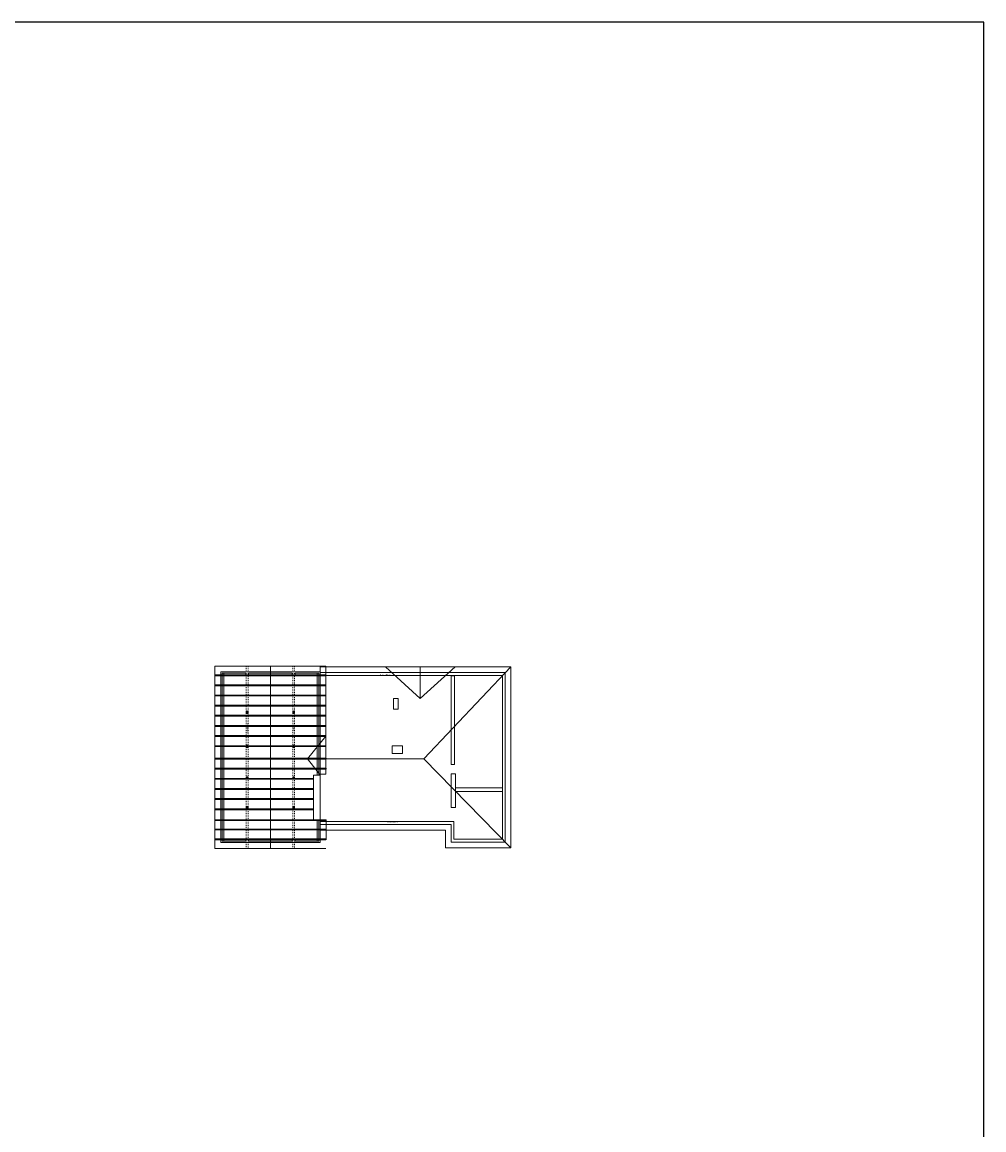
# Model space of a CAD drawing. Header units: millimetres. Extents: x 6506 to 39690, y 6022 to 25261.
# Tile 59 of 59: x 31338 to 39690, y 15641 to 25261. Entities that reach past the tile are written whole.
import ezdxf

# ---------------------------------------------------------------- set-up
doc = ezdxf.new("R2010")
doc.units = ezdxf.units.MM
doc.linetypes.add('ACAD_ISO03W100', pattern=[30, 12, -18])
for name, color, linetype, lineweight in [('A_KONST_ISTNIEJĄCE', 83, 'Continuous', 25), ('A_OPISY', 40, 'Continuous', 9), ('A_WIDOK', 141, 'Continuous', 13)]:
    doc.layers.add(name, color=color, linetype=linetype, lineweight=lineweight)
doc.layers.add('A_WIDOK 2PLAN', color=7, linetype='Continuous', lineweight=9, true_color=0x666666)
doc.styles.get("Standard").update_dxf_attribs({"font": 'arial.ttf'})

msp = doc.modelspace()

# ---------------------------------------------------------------- linework, layer by layer
at = {"layer": 'A_KONST_ISTNIEJĄCE', "ltscale": 2}
for p, q in [((35063.3, 19587.4), (35093.3, 19587.4)), ((33284.8, 19273.9), (33299.8, 19258.9)), ((33284.8, 19258.9), (33299.8, 19273.9)), ((33687.8, 19273.9), (33702.8, 19258.9)), ((33687.8, 19258.9), (33702.8, 19273.9)), ((33284.8, 18979.9), (33299.8, 18964.9)), ((33284.8, 18964.9), (33299.8, 18979.9)), ((33687.8, 18979.9), (33702.8, 18964.9)), ((33687.8, 18964.9), (33702.8, 18979.9)), ((33284.8, 18704.9), (33299.8, 18689.9)), ((33284.8, 18689.9), (33299.8, 18704.9)), ((33687.8, 18704.9), (33702.8, 18689.9)), ((33687.8, 18689.9), (33702.8, 18704.9)), ((33284.8, 18447.9), (33299.8, 18432.9)), ((33284.8, 18432.9), (33299.8, 18447.9)), ((33687.8, 18447.9), (33702.8, 18432.9)), ((33687.8, 18432.9), (33702.8, 18447.9))]:
    msp.add_line(p, q, dxfattribs=at)
for points in [[(6506.4, 11214.7), (39689.6, 11214.7), (39689.6, 25260.9), (6506.4, 25260.9)], [(33284.8, 19258.9), (33299.8, 19258.9), (33299.8, 19273.9), (33284.8, 19273.9)], [(33687.8, 19258.9), (33702.8, 19258.9), (33702.8, 19273.9), (33687.8, 19273.9)], [(33284.8, 18964.9), (33299.8, 18964.9), (33299.8, 18979.9), (33284.8, 18979.9)], [(33687.8, 18964.9), (33702.8, 18964.9), (33702.8, 18979.9), (33687.8, 18979.9)], [(33284.8, 18689.9), (33299.8, 18689.9), (33299.8, 18704.9), (33284.8, 18704.9)], [(33687.8, 18689.9), (33702.8, 18689.9), (33702.8, 18704.9), (33687.8, 18704.9)], [(33284.8, 18432.9), (33299.8, 18432.9), (33299.8, 18447.9), (33284.8, 18447.9)], [(33687.8, 18432.9), (33702.8, 18432.9), (33702.8, 18447.9), (33687.8, 18447.9)]]:
    msp.add_lwpolyline(points, close=True, dxfattribs=at)
at = {"layer": 'A_WIDOK', "ltscale": 2}
for p, q in [((33975.3, 19667.4), (33012.3, 19667.4)), ((33012.3, 18085.4), (33012.3, 19667.4)), ((33493.8, 19667.4), (33493.8, 18085.4)), ((33975.3, 19667.4), (33975.3, 18731.2)), ((34795.3, 19386.9), (34493.3, 19662.4)), ((34795.3, 19386.9), (35097.3, 19662.4)), ((34795.3, 19386.9), (34795.3, 19662.4)), ((34825.3, 18861.9), (35583.3, 19662.4)), ((33815.9, 18861.9), (33975.3, 19061.4)), ((33815.9, 18861.9), (34825.3, 18861.9)), ((33815.9, 18861.9), (33920.3, 18731.2)), ((34825.3, 18861.9), (35583.3, 18090.4)), ((33941.3, 18731.2), (33920.3, 18731.2)), ((33920.3, 18731.2), (33920.3, 18722.7)), ((33941.3, 18731.2), (33975.3, 18731.2)), ((33925.3, 18334.7), (33975.3, 18334.7)), ((33977.3, 18334.7), (33977.3, 18160.4)), ((33012.3, 18085.4), (33975.3, 18085.4))]:
    msp.add_line(p, q, dxfattribs=at)
at = {"layer": 'A_WIDOK', "linetype": 'ACAD_ISO03W100', "ltscale": 0.5}
for points in [[(33284.8, 18085.4), (33284.8, 19667.4), (33299.8, 19667.4), (33299.8, 18085.4)], [(33687.8, 18085.4), (33687.8, 19667.4), (33702.8, 19667.4), (33702.8, 18085.4)]]:
    msp.add_lwpolyline(points, close=True, dxfattribs=at)
at = {"layer": 'A_WIDOK', "ltscale": 2}
for points in [[(35583.3, 18294.4), (35583.3, 18090.4), (35013.3, 18090.4), (35013.3, 18244.4), (33925.3, 18244.4), (33925.3, 19662.4), (35583.3, 19662.4)], [(33493.8, 19593.4), (33493.8, 19585.4), (33012.3, 19585.4), (33012.3, 19593.4)], [(33073.8, 19605.9), (33088.8, 19605.9), (33088.8, 18147.9), (33073.8, 18147.9)], [(33493.8, 19593.4), (33493.8, 19585.4), (33975.3, 19585.4), (33975.3, 19593.4)], [(33493.8, 19505.4), (33493.8, 19497.4), (33012.3, 19497.4), (33012.3, 19505.4)], [(33493.8, 19505.4), (33493.8, 19497.4), (33975.3, 19497.4), (33975.3, 19505.4)], [(33493.8, 19417.4), (33493.8, 19409.4), (33012.3, 19409.4), (33012.3, 19417.4)], [(33493.8, 19417.4), (33493.8, 19409.4), (33975.3, 19409.4), (33975.3, 19417.4)], [(33493.8, 19329.4), (33493.8, 19321.4), (33012.3, 19321.4), (33012.3, 19329.4)], [(33493.8, 19241.4), (33493.8, 19233.4), (33012.3, 19233.4), (33012.3, 19241.4)], [(33493.8, 19329.4), (33493.8, 19321.4), (33975.3, 19321.4), (33975.3, 19329.4)], [(33493.8, 19241.4), (33493.8, 19233.4), (33975.3, 19233.4), (33975.3, 19241.4)], [(33493.8, 19153.4), (33493.8, 19145.4), (33012.3, 19145.4), (33012.3, 19153.4)], [(33493.8, 19153.4), (33493.8, 19145.4), (33975.3, 19145.4), (33975.3, 19153.4)], [(33493.8, 19065.4), (33493.8, 19057.4), (33012.3, 19057.4), (33012.3, 19065.4)], [(33493.8, 19065.4), (33493.8, 19057.4), (33975.3, 19057.4), (33975.3, 19065.4)], [(33493.8, 18977.4), (33493.8, 18969.4), (33012.3, 18969.4), (33012.3, 18977.4)], [(33493.8, 18977.4), (33493.8, 18969.4), (33975.3, 18969.4), (33975.3, 18977.4)], [(33495.8, 18869.5), (33495.8, 18861.5), (33014.3, 18861.5), (33014.3, 18869.5)], [(33495.8, 18869.5), (33495.8, 18861.5), (33977.3, 18861.5), (33977.3, 18869.5)], [(33495.8, 18781.5), (33495.8, 18773.5), (33014.3, 18773.5), (33014.3, 18781.5)], [(33495.8, 18781.5), (33495.8, 18773.5), (33977.3, 18773.5), (33977.3, 18781.5)], [(33495.8, 18693.5), (33495.8, 18685.5), (33014.3, 18685.5), (33014.3, 18693.5)], [(33867.3, 18722.7), (33925.3, 18722.7), (33925.3, 18334.7), (33867.3, 18334.7)], [(33495.8, 18605.5), (33495.8, 18597.5), (33014.3, 18597.5), (33014.3, 18605.5)], [(33495.8, 18517.5), (33495.8, 18509.5), (33014.3, 18509.5), (33014.3, 18517.5)], [(33495.8, 18429.5), (33495.8, 18421.5), (33014.3, 18421.5), (33014.3, 18429.5)], [(33495.8, 18334.7), (33495.8, 18326.7), (33014.3, 18326.7), (33014.3, 18334.7)], [(33495.8, 18253.5), (33495.8, 18245.5), (33014.3, 18245.5), (33014.3, 18253.5)], [(33495.8, 18253.5), (33495.8, 18245.5), (33977.3, 18245.5), (33977.3, 18253.5)], [(33493.8, 18168.4), (33493.8, 18160.4), (33012.3, 18160.4), (33012.3, 18168.4)], [(33493.8, 18168.4), (33493.8, 18160.4), (33975.3, 18160.4), (33975.3, 18168.4)]]:
    msp.add_lwpolyline(points, close=True, dxfattribs=at)
for points in [[(33898.8, 18722.7), (33898.8, 19605.9), (33913.8, 19605.9), (33913.8, 18722.7)], [(33869.3, 18693.5), (33495.8, 18693.5), (33495.8, 18685.5), (33869.3, 18685.5)], [(33869.3, 18605.5), (33495.8, 18605.5), (33495.8, 18597.5), (33869.3, 18597.5)], [(33869.3, 18517.5), (33495.8, 18517.5), (33495.8, 18509.5), (33869.3, 18509.5)], [(33869.3, 18429.5), (33495.8, 18429.5), (33495.8, 18421.5), (33869.3, 18421.5)], [(33883.3, 18334.7), (33495.8, 18334.7), (33495.8, 18326.7), (33977.3, 18326.7), (33977.3, 18334.7), (33941.3, 18334.7)], [(33913.8, 18334.7), (33913.8, 18147.9), (33898.8, 18147.9), (33898.8, 18334.7)]]:
    msp.add_lwpolyline(points, dxfattribs=at)
at = {"layer": 'A_WIDOK 2PLAN', "ltscale": 2}
for p, q in [((33279.8, 19605.9), (33279.8, 19593.4)), ((33279.8, 19593.4), (33304.8, 19593.4)), ((33304.8, 19593.4), (33304.8, 19605.9)), ((33682.8, 19605.9), (33682.8, 19593.4)), ((33682.8, 19593.4), (33707.8, 19593.4)), ((33707.8, 19593.4), (33707.8, 19605.9)), ((35063.3, 18814.7), (35063.3, 19587.4)), ((35093.3, 18814.7), (35093.3, 19587.4)), ((35063.3, 18814.7), (35093.3, 18814.7)), ((35102.3, 18610.4), (35508.3, 18610.4)), ((35102.3, 18580.4), (35508.3, 18580.4)), ((33279.8, 18147.9), (33279.8, 18160.4)), ((33279.8, 18160.4), (33304.8, 18160.4)), ((33304.8, 18160.4), (33304.8, 18147.9)), ((33682.8, 18147.9), (33682.8, 18160.4)), ((33682.8, 18160.4), (33687.8, 18160.4)), ((33687.8, 18160.4), (33707.8, 18160.4)), ((33707.8, 18160.4), (33707.8, 18147.9))]:
    msp.add_line(p, q, dxfattribs=at)
for points in [[(33062.3, 19617.4), (33925.3, 19617.4), (33925.3, 18135.4), (33062.3, 18135.4)], [(35508.3, 18294.4), (35508.3, 18165.4), (35088.3, 18165.4), (35088.3, 18319.4), (33925.3, 18319.4), (33925.3, 19587.4), (35508.3, 19587.4)], [(35533.3, 18294.4), (35533.3, 18140.4), (35063.3, 18140.4), (35063.3, 18294.4), (33927.3, 18294.4), (33927.3, 19612.4), (35533.3, 19612.4)], [(34602.3, 19294.9), (34602.3, 19386.9), (34564.3, 19386.9), (34564.3, 19294.9)], [(34551.3, 18909.9), (34642.3, 18909.9), (34642.3, 18974.9), (34551.3, 18974.9)], [(35064.3, 18439.4), (35102.3, 18439.4), (35102.3, 18732.4), (35064.3, 18732.4)]]:
    msp.add_lwpolyline(points, close=True, dxfattribs=at)
for points in [[(33279.8, 18147.9), (33073.8, 18147.9), (33073.8, 19605.9), (33279.8, 19605.9)], [(33304.8, 19605.9), (33682.8, 19605.9)], [(33707.8, 19605.9), (33913.8, 19605.9), (33913.8, 18722.7)], [(35063.3, 18183.4), (35063.3, 18140.4), (35533.3, 18140.4), (35533.3, 18834.4)], [(33913.8, 18334.7), (33913.8, 18147.9), (33707.8, 18147.9)], [(33682.8, 18147.9), (33304.8, 18147.9)]]:
    msp.add_lwpolyline(points, dxfattribs=at)

# ---------------------------------------------------------------- texts
at = {"layer": 'A_OPISY', "char_height": 10, "attachment_point": 1}
for insert in [(34441, 19596.5), (34506.8, 18319.4)]:
    msp.add_mtext_dynamic_manual_height_columns('słupy co 250cm', width=254.354, gutter_width=0, heights=[12.8], dxfattribs=dict(at, insert=insert))
at = {"layer": 'A_OPISY', "transparency": 33554559, "char_height": 8, "attachment_point": 5, "rotation": 90.4248}
for insert in [(33292.7, 19132.6), (33696.7, 19132.6)]:
    msp.add_mtext_dynamic_manual_height_columns('h.spodu belki=126cm', width=138, gutter_width=12.5, heights=[0], dxfattribs=dict(at, insert=insert))

doc.saveas('drawing.dxf')
